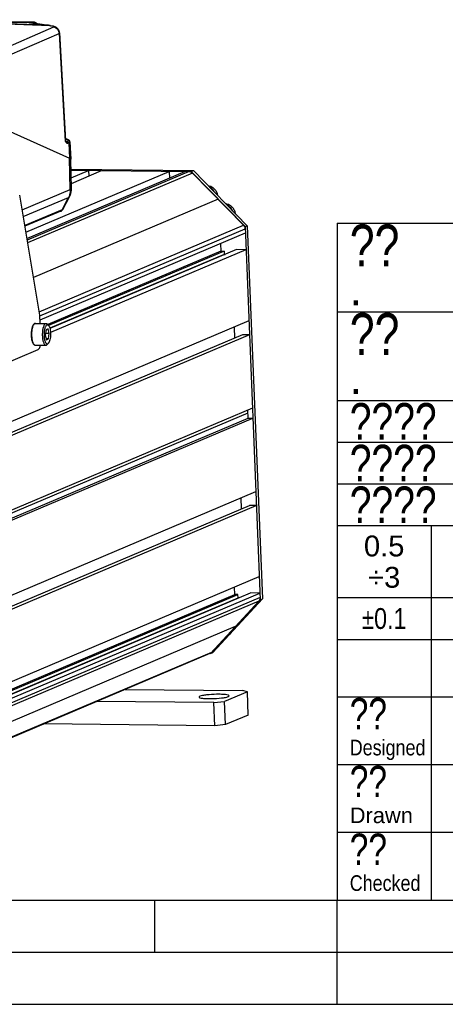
# Model space of a CAD drawing. Header units: millimetres. Extents: x 0 to 420, y 0 to 297.
# Tile 26 of 59: x 205 to 245, y 0 to 94. Entities that reach past the tile are written whole.
import ezdxf

# ---------------------------------------------------------------- set-up
doc = ezdxf.new("R2010")
doc.units = ezdxf.units.MM
doc.header["$LTSCALE"] = 23.1
doc.layers.get('0').update_dxf_attribs({"linetype": 'CONTINUOUS'})
doc.layers.add('COMPONENTS', color=7, linetype='CONTINUOUS')
doc.layers.add('DETAIL', color=7, linetype='CONTINUOUS')
doc.styles.add('TEXTSTYLE_1', font='gdt', dxfattribs={"width": 0.8})
doc.styles.add('TEXTSTYLE_2', font='arial.ttf')
doc.styles.add('TEXTSTYLE_3', font='arial.ttf')
doc.styles.add('TEXTSTYLE_5', font='txt', dxfattribs={"width": 0.8})
doc.styles.add('TEXTSTYLE_8', font='arialn.ttf')
doc.styles.add('TEXTSTYLE_9', font='arialn.ttf')

msp = doc.modelspace()

# ---------------------------------------------------------------- linework, layer by layer
at = {"color": 2, "linetype": 'CONTINUOUS'}
for p, q in [((235, 74.91189), (410, 74.91189)), ((235, 74.91189), (235, 9.99989)), ((235, 66.41189), (310, 66.41189)), ((235, 57.91189), (410, 57.91189)), ((235, 53.91189), (310, 53.91189)), ((235, 49.91189), (310, 49.91189)), ((235, 45.91189), (341, 45.91189)), ((244, 45.91189), (244, 9.99989)), ((235, 38.99989), (310, 38.99989)), ((235, 34.99989), (410, 34.99989)), ((235, 29.49989), (300.5, 29.49989)), ((235, 22.99989), (300.5, 22.99989)), ((235, 16.49989), (300.5, 16.49989)), ((217.5, 5), (217.5, 10)), ((235, 0), (235, 10)), ((235, 9.99989), (410, 9.99989)), ((20, 5), (415, 5)), ((0, 0), (232.75, 0)), ((237.25, 0), (420, 0))]:
    msp.add_line(p, q, dxfattribs=at)
at = {"color": 7, "linetype": 'CONTINUOUS'}
for p, q in [((25, 10), (410, 10)), ((232.75, 0), (237.25, 0))]:
    msp.add_line(p, q, dxfattribs=at)
at = {"layer": 'COMPONENTS', "color": 7, "linetype": 'CONTINUOUS'}
for p, q in [((205.75658, 94.1985), (184.30935, 94.43089)), ((197.66194, 89.33838), (207.81664, 93.73498)), ((205.28406, 94.18252), (198.83658, 94.18025)), ((207.47001, 93.84892), (199.06937, 94.12971)), ((205.38703, 94.16657), (199.75469, 94.16459)), ((207.11126, 93.9187), (199.75469, 94.16459)), ((205.28405, 94.18252), (205.30922, 94.18185)), ((205.30922, 94.18185), (205.30046, 94.18231)), ((205.30922, 94.18185), (205.30945, 94.18184)), ((205.32895, 94.18066), (205.30945, 94.18184)), ((205.35283, 94.19005), (205.79589, 94.19673)), ((205.53005, 94.14048), (205.50288, 94.14875)), ((205.53005, 94.14048), (205.53141, 94.14004)), ((205.70101, 94.19918), (205.70293, 94.19918)), ((205.78424, 94.19802), (205.75658, 94.1985)), ((206.4069, 93.99911), (206.32437, 94.00876)), ((206.47122, 93.99188), (206.4069, 93.99911)), ((206.45273, 93.99147), (206.47121, 93.99189)), ((207.11126, 93.9187), (206.45273, 93.99147)), ((207.12974, 93.91912), (206.47121, 93.99189)), ((207.11126, 93.9187), (207.12974, 93.91912)), ((207.4189, 93.8746), (207.3567, 93.88631)), ((207.71866, 93.79248), (207.47001, 93.84892)), ((207.77448, 93.79525), (207.51479, 93.85425)), ((207.82077, 93.78341), (207.77448, 93.79525)), ((198.16686, 88.72412), (208.32156, 93.12071)), ((208.32156, 93.12071), (208.90247, 82.7891)), ((208.3679, 93.16224), (208.36476, 93.19917)), ((208.3679, 93.16243), (208.94887, 82.82945)), ((197.90128, 86.284), (209.32785, 81.15534)), ((208.90247, 82.7891), (208.91293, 82.77368)), ((209.07982, 82.95854), (208.93958, 82.99469)), ((209.03348, 82.96192), (208.94007, 82.986)), ((208.94935, 82.82326), (208.94887, 82.82944)), ((208.95311, 82.8021), (208.94935, 82.82326)), ((208.95954, 82.78298), (208.95311, 82.8021)), ((208.98777, 82.74079), (208.98763, 82.74093)), ((208.9908, 82.73788), (208.98764, 82.74093)), ((209.00029, 82.72973), (208.99911, 82.72923)), ((209.00171, 82.73742), (209.0971, 82.77842)), ((209.15855, 82.58024), (209.25395, 82.62124)), ((209.21856, 82.90992), (209.19381, 82.92119)), ((209.25395, 82.62124), (209.32785, 81.15534)), ((209.36548, 82.7163), (209.4493, 81.05367)), ((209.3967, 78.12998), (209.3245, 81.15684)), ((209.51173, 78.22504), (209.44742, 81.05216)), ((205.13854, 74.06469), (218.88063, 79.88522)), ((205.2404, 73.45493), (220.38367, 79.86894)), ((220.78609, 79.86458), (205.26767, 73.29168)), ((221.11055, 79.72201), (205.31135, 73.03018)), ((209.4695, 80.08182), (221.2028, 79.95472)), ((209.47165, 79.98714), (220.98489, 79.86243)), ((209.48798, 79.26936), (211.13997, 79.96907)), ((209.50033, 78.72615), (212.40252, 79.95539)), ((211.13997, 79.96907), (211.16175, 79.42985)), ((218.88063, 79.88522), (218.90656, 79.2433)), ((220.98489, 79.86243), (221.2028, 79.95472)), ((220.98489, 79.86243), (226.15593, 74.58417)), ((221.11055, 79.72201), (226.01876, 74.71205)), ((221.2028, 79.95472), (226.37384, 74.67647)), ((206.47205, 66.08154), (204.54717, 77.60503)), ((204.78117, 76.20414), (209.3967, 78.12998)), ((208.68361, 76.23057), (209.32396, 77.43433)), ((204.88904, 75.55839), (209.22677, 77.3683)), ((223.56465, 77.21703), (205.86429, 69.71995)), ((208.62707, 76.19224), (209.22677, 77.3683)), ((208.62707, 76.19224), (205.03362, 74.69285)), ((208.4841, 76.05827), (205.04522, 74.62339)), ((208.67361, 76.21304), (208.68365, 76.23066)), ((206.41723, 66.40972), (226.01876, 74.71205)), ((226.15593, 74.58417), (226.37384, 74.67647)), ((226.37384, 74.67647), (227.81891, 38.89635)), ((206.47394, 66.03478), (226.16439, 74.37477)), ((226.18151, 73.95089), (206.49106, 65.61091)), ((226.15593, 74.58417), (227.601, 38.80406)), ((223.81812, 72.94987), (223.84698, 72.23543)), ((223.84698, 72.23543), (207.23421, 65.19901)), ((224.14759, 72.23218), (207.31649, 65.10328)), ((224.16037, 71.91554), (207.44045, 64.83373)), ((225.34363, 72.37747), (207.44958, 64.79836)), ((226.24545, 72.3677), (207.50201, 64.42882)), ((223.84698, 72.23543), (224.14759, 72.23218)), ((224.14759, 72.23218), (224.16037, 71.91554)), ((224.16037, 71.91554), (224.25071, 71.91456)), ((226.24545, 72.3677), (225.34363, 72.37747)), ((226.52104, 65.54415), (193.94358, 51.74581)), ((206.05283, 65.307), (207.08467, 65.29583)), ((206.50353, 65.30212), (206.47205, 66.08154)), ((207.21388, 65.22277), (207.31683, 65.10247)), ((225.92844, 64.22127), (193.35098, 50.42293)), ((226.57475, 64.21427), (193.99729, 50.41593)), ((207.08011, 64.68958), (207.00494, 64.17465)), ((207.38237, 64.33452), (207.02883, 64.33835)), ((207.26883, 64.76951), (207.08011, 64.68958)), ((207.38237, 64.33452), (207.26883, 64.76951)), ((207.30719, 63.81959), (207.38237, 64.33452)), ((225.11778, 64.94979), (225.16034, 63.89594)), ((226.57475, 64.21427), (225.92844, 64.22127)), ((207.00494, 64.17465), (207.11848, 63.73966)), ((207.30719, 63.81959), (207.09702, 63.82187)), ((207.11848, 63.73966), (207.30719, 63.81959)), ((207.1929, 63.28619), (207.29844, 63.40423)), ((202.24174, 61.06923), (206.32755, 62.79979)), ((206.03031, 63.22712), (207.06214, 63.21595)), ((226.42756, 56.699), (193.8501, 42.90065)), ((226.85929, 57.16907), (194.28183, 43.37073)), ((226.44674, 56.22404), (226.41615, 56.98138)), ((193.86928, 42.4257), (226.44674, 56.22404)), ((194.32019, 42.42081), (226.89765, 56.21916)), ((226.44674, 56.22404), (226.89765, 56.21916)), ((194.60473, 35.37561), (227.18219, 49.17396)), ((225.82149, 47.52574), (225.77893, 48.5796)), ((194.01213, 34.05273), (226.58959, 47.85108)), ((194.65844, 34.04573), (227.2359, 47.84408)), ((227.2359, 47.84408), (226.58959, 47.85108)), ((194.93403, 27.22218), (227.51149, 41.02052)), ((225.17695, 39.30506), (225.1481, 40.0195)), ((192.5995, 25.50672), (225.17695, 39.30506)), ((192.9001, 25.50346), (225.47756, 39.30181)), ((192.91289, 25.18683), (225.49035, 38.98517)), ((194.09614, 25.64876), (226.6736, 39.4471)), ((194.99797, 25.63899), (227.57543, 39.43733)), ((227.59255, 39.01346), (195.01509, 25.21511)), ((227.601, 38.80406), (222.85197, 33.63325)), ((227.81891, 38.89635), (223.06988, 33.72555)), ((225.47756, 39.30181), (225.17695, 39.30506)), ((225.49035, 38.98517), (225.47756, 39.30181)), ((225.58068, 38.98419), (225.49035, 38.98517)), ((227.57543, 39.43733), (226.6736, 39.4471)), ((227.601, 38.80406), (227.81891, 38.89635)), ((227.47404, 38.67904), (194.89658, 24.8807)), ((222.9664, 33.77107), (227.47404, 38.67904)), ((225.22022, 36.22505), (192.64276, 22.42671)), ((190.24374, 19.87003), (222.8212, 33.66838)), ((190.38894, 19.97272), (222.9664, 33.77107)), ((222.85197, 33.63325), (222.74111, 33.63445)), ((222.85197, 33.63325), (223.06988, 33.72555)), ((214.65122, 30.20794), (225.89962, 30.0861)), ((226.37876, 29.96259), (224.19966, 29.03962)), ((226.37876, 29.96259), (225.89962, 30.0861)), ((226.46827, 27.74612), (226.37876, 29.96259)), ((223.17575, 28.93239), (211.92736, 29.05424)), ((223.17575, 28.93239), (224.19966, 29.03962)), ((223.26527, 26.71593), (223.17575, 28.93239)), ((224.28918, 26.82316), (224.19966, 29.03962)), ((226.46827, 27.74612), (224.28918, 26.82316)), ((223.26527, 26.71593), (206.82707, 26.89398)), ((224.28918, 26.82316), (223.26527, 26.71593))]:
    msp.add_line(p, q, dxfattribs=at)
for points in [[(205.39864, 94.1724), (205.36392, 94.1773), (205.32895, 94.18066)], [(205.50288, 94.14875), (205.46821, 94.15806), (205.43339, 94.16598), (205.39864, 94.1724)], [(206.32437, 94.00876), (206.24501, 94.01847), (206.16901, 94.02818), (206.09651, 94.03787), (206.02761, 94.0475), (205.96247, 94.05704), (205.90124, 94.06643), (205.84401, 94.07564), (205.79086, 94.08463), (205.74207, 94.09334), (205.69759, 94.10173), (205.65754, 94.10973), (205.62248, 94.11717), (205.59215, 94.12406), (205.56676, 94.13027), (205.54771, 94.1353), (205.53545, 94.13881), (205.53141, 94.14003)], [(205.92945, 94.18408), (205.91766, 94.18639), (205.9062, 94.18842), (205.89499, 94.1902), (205.88382, 94.19177), (205.87231, 94.19318), (205.86083, 94.19438), (205.85029, 94.1953), (205.84086, 94.19599), (205.8322, 94.1965), (205.82447, 94.19688), (205.8178, 94.19714), (205.81171, 94.19735), (205.80547, 94.19753), (205.79887, 94.1977), (205.78424, 94.19802)], [(206.24402, 94.0186), (206.23886, 94.02356), (206.22734, 94.03413), (206.21565, 94.04434), (206.20381, 94.05418), (206.19183, 94.06366), (206.17974, 94.07278), (206.16753, 94.08153), (206.15522, 94.08993), (206.14283, 94.09798), (206.13037, 94.10567), (206.11784, 94.11301), (206.10526, 94.12), (206.09263, 94.12666), (206.07997, 94.13297), (206.06729, 94.13895), (206.0546, 94.14461), (206.0419, 94.14994), (206.02921, 94.15495), (206.01652, 94.15965), (206.00386, 94.16404), (205.99123, 94.16812), (205.97863, 94.17192), (205.96608, 94.17541), (205.95369, 94.1786), (205.94148, 94.18148), (205.92945, 94.18408)], [(207.23214, 93.90623), (207.16983, 93.91445), (207.12974, 93.91912)], [(207.3567, 93.88631), (207.29444, 93.89685), (207.23214, 93.90623)], [(207.51479, 93.85425), (207.48102, 93.86174), (207.4189, 93.8746)], [(208.36476, 93.19917), (208.35521, 93.25839), (208.34076, 93.31474), (208.32201, 93.36789), (208.29954, 93.41758), (208.27388, 93.46379), (208.24553, 93.50644), (208.21506, 93.54546), (208.18291, 93.5809), (208.14955, 93.61285), (208.11539, 93.64143), (208.08074, 93.66687), (208.04604, 93.68929), (208.01133, 93.70906), (207.97597, 93.72683), (207.93987, 93.74282), (207.90281, 93.75726), (207.86344, 93.77072), (207.82077, 93.78341)], [(208.98777, 82.7408), (208.97769, 82.75206), (208.96796, 82.76624), (208.95954, 82.78298)], [(209.00209, 82.72808), (209.00354, 82.7274), (209.00336, 82.72753), (209.00097, 82.7292), (208.99671, 82.73259), (208.9908, 82.73788)], [(209.13952, 82.94129), (209.10887, 82.95064), (209.07957, 82.9586)], [(209.19381, 82.92119), (209.16772, 82.93152), (209.13952, 82.94129)], [(209.36548, 82.71629), (209.36346, 82.73602), (209.35527, 82.76933), (209.3422, 82.79941), (209.32569, 82.82548), (209.30642, 82.84824), (209.2855, 82.86758), (209.26401, 82.88371), (209.24193, 82.89752), (209.21856, 82.90992)], [(209.32398, 77.43439), (209.33707, 77.45953), (209.38376, 77.55949), (209.42347, 77.66241), (209.45602, 77.76779), (209.48125, 77.87513), (209.49905, 77.98393), (209.50934, 78.09369)], [(209.50934, 78.09369), (209.51208, 78.20387), (209.51173, 78.22513)], [(208.48348, 76.05799), (208.49276, 76.06194), (208.521, 76.07529)], [(208.521, 76.07529), (208.54931, 76.09106), (208.57735, 76.10967), (208.60415, 76.131), (208.62959, 76.15547), (208.65318, 76.18322), (208.67361, 76.21304)]]:
    msp.add_lwpolyline(points, dxfattribs=at)
for centre, radius, start, end in [((205.27277, 93.82794), 0.35476, 85.6955234, 88.1767582), ((205.44834, 87.74541), 6.44535, 90.8490409, 91.1551689), ((205.34658, 93.62538), 0.56471, 83.0388872, 89.3657573), ((205.35688, 93.59733), 0.57004, 72.3163074, 86.9681766), ((205.3451, 93.61421), 0.57598, 70.5353456, 83.0269471), ((205.91893, 95.94293), 1.85467, 254.8575758, 256.6369096), ((205.34194, 93.60683), 0.58399, 60.9551316, 70.4851543), ((206.78019, 91.27385), 2.6655, 82.4730805, 82.8650944), ((206.77713, 91.2516), 2.68796, 80.2748419, 82.4705234), ((206.76839, 91.20212), 2.73819, 76.4380174, 80.2694834), ((206.75936, 91.16344), 2.77792, 75.1778442, 76.4439967), ((207.56928, 93.13418), 0.67503, 76.0751225, 77.2144945), ((208.73741, 82.35479), 0.46461, 67.6242414, 69.1937402), ((208.75975, 82.40834), 0.40659, 64.5177507, 67.66251), ((209.80132, 83.32479), 1.04416, 216.5386624, 217.3983568), ((209.6287, 83.1921), 0.82643, 217.3589176, 219.4154322), ((208.82317, 81.92754), 0.82933, 77.5684647, 78.5241948), ((208.79812, 82.04677), 0.94493, 73.8744283, 75.5770356), ((206.05773, 65.11195), 0.19605, 110.4317275, 112.9635165), ((206.05443, 65.12096), 0.18644, 105.2644756, 110.4470263), ((225.45716, 37.998), 1.14156, 309.9753893, 324.8938723), ((223.88386, 36.28498), 1.14156, 309.9753893, 324.8938723), ((222.65965, 34.0498), 0.41423, 292.9525075, 294.8130674)]:
    msp.add_arc(centre, radius, start, end, dxfattribs=at)
for centre, major_axis, ratio, start_param, end_param in [((207.52085, 81.17638), (1.9265, -0.12776), 0.14351455, 0.01280098, 0.3686862), ((207.52067, 81.17633), (1.92862, -0.12794), 0.14250804, 6.25331649, 6.64952937)]:
    msp.add_ellipse(centre, major_axis=major_axis, ratio=ratio, start_param=start_param, end_param=end_param, dxfattribs=at)
for points, knots in [([(205.28406, 94.18252), (205.27177, 94.1831), (205.21158, 94.18897), (205.29471, 94.18897), (205.3184, 94.18945)], [0, 0, 0, 0, 0.34163169, 1, 1, 1, 1]), ([(205.38703, 94.16657), (205.37922, 94.16857), (205.35036, 94.1754), (205.32094, 94.18009), (205.2994, 94.1817)], [0, 0, 0, 0, 0.2718306, 1, 1, 1, 1]), ([(205.62699, 94.10926), (205.61458, 94.11167), (205.56887, 94.12074), (205.52331, 94.13059), (205.49028, 94.13848)], [0, 0, 0, 0, 0.27125574, 1, 1, 1, 1]), ([(206.45273, 93.99147), (206.37317, 94.00026), (206.09705, 94.03284), (205.82139, 94.07153), (205.62699, 94.10926)], [0, 0, 0, 0, 0.28785513, 1, 1, 1, 1]), ([(205.79589, 94.19673), (205.79909, 94.19678), (205.84345, 94.19921), (205.73584, 94.1988), (205.70101, 94.19918)], [0, 0, 0, 0, 0.08412229, 1, 1, 1, 1]), ([(205.79589, 94.19673), (205.87002, 94.19593), (206.0206, 94.16418), (206.14737, 94.07752), (206.20086, 94.02446)], [0, 0, 0, 0, 0.49594127, 1, 1, 1, 1]), ([(207.81664, 93.73498), (207.82097, 93.73686), (207.83138, 93.74812), (207.80574, 93.76477), (207.77692, 93.77689), (207.74794, 93.78535), (207.73172, 93.78938)], [0, 0, 0, 0, 0.11827841, 0.27826151, 0.58108422, 1, 1, 1, 1]), ([(207.81664, 93.73498), (207.95114, 93.70462), (208.20643, 93.54223), (208.31358, 93.26174), (208.32156, 93.12071)], [0, 0, 0, 0, 0.49397367, 1, 1, 1, 1]), ([(208.32156, 93.12071), (208.32859, 93.12374), (208.34654, 93.13223), (208.36868, 93.14869), (208.36791, 93.16218)], [0, 0, 0, 0, 0.3615795, 1, 1, 1, 1]), ([(208.94887, 82.82943), (208.94908, 82.82602), (208.94203, 82.80471), (208.91882, 82.79614), (208.90246, 82.78911)], [0, 0, 0, 0, 0.16067957, 1, 1, 1, 1]), ([(208.97419, 82.75232), (208.97164, 82.75423), (208.9591, 82.76294), (208.94558, 82.77018), (208.93468, 82.77538)], [0, 0, 0, 0, 0.20878012, 1, 1, 1, 1]), ([(208.99023, 82.66736), (209.01411, 82.63839), (209.05661, 82.58664), (209.13208, 82.56886), (209.15855, 82.58024)], [0, 0, 0, 0, 0.56584781, 1, 1, 1, 1]), ([(209.00171, 82.73743), (209.00155, 82.73571), (209.00126, 82.73315), (209.00076, 82.73049), (209.00029, 82.72973)], [0, 0, 0, 0, 0.65960382, 1, 1, 1, 1]), ([(209.15855, 82.58024), (209.15628, 82.62058), (209.12178, 82.70101), (209.04072, 82.73703), (209.00171, 82.73742)], [0, 0, 0, 0, 0.50875213, 1, 1, 1, 1]), ([(209.183, 82.83078), (209.19153, 82.83976), (209.20666, 82.86379), (209.18161, 82.90503), (209.13009, 82.93155), (209.08679, 82.94693), (209.06057, 82.95452)], [0, 0, 0, 0, 0.17676924, 0.34598189, 0.61023881, 1, 1, 1, 1]), ([(209.0971, 82.77842), (209.10664, 82.78252), (209.13701, 82.79662), (209.167, 82.81392), (209.183, 82.83078)], [0, 0, 0, 0, 0.30863274, 1, 1, 1, 1]), ([(209.0971, 82.77842), (209.13612, 82.77803), (209.2172, 82.74204), (209.25168, 82.66158), (209.25395, 82.62124)], [0, 0, 0, 0, 0.49124547, 1, 1, 1, 1]), ([(209.25395, 82.62124), (209.28377, 82.63392), (209.32876, 82.65302), (209.36637, 82.69808), (209.36549, 82.71611)], [0, 0, 0, 0, 0.64226176, 1, 1, 1, 1]), ([(220.78609, 79.86458), (220.87506, 79.86362), (220.99766, 79.82201), (221.08896, 79.74406), (221.11055, 79.72201)], [0, 0, 0, 0, 0.74246161, 1, 1, 1, 1]), ([(223.54298, 77.56608), (223.52606, 77.6808), (223.45547, 77.90604), (223.25294, 78.19246), (222.97512, 78.39894), (222.7558, 78.46804), (222.64569, 78.48232)], [0, 0, 0, 0, 0.25411414, 0.50748477, 0.75669012, 1, 1, 1, 1]), ([(223.23578, 77.87985), (223.17406, 77.99902), (223.01603, 78.21882), (222.79961, 78.38205), (222.68298, 78.44412)], [0, 0, 0, 0, 0.50391495, 1, 1, 1, 1]), ([(209.22683, 77.36825), (209.24905, 77.37743), (209.28452, 77.39432), (209.31665, 77.42059), (209.32395, 77.43433)], [0, 0, 0, 0, 0.60720918, 1, 1, 1, 1]), ([(209.3967, 78.12998), (209.39829, 78.0635), (209.38916, 77.80188), (209.3155, 77.54216), (209.22687, 77.36834)], [0, 0, 0, 0, 0.25417626, 1, 1, 1, 1]), ([(209.3967, 78.12991), (209.42721, 78.14252), (209.47289, 78.16195), (209.51213, 78.20673), (209.51173, 78.22506)], [0, 0, 0, 0, 0.64293307, 1, 1, 1, 1]), ([(225.23376, 75.84025), (225.21684, 75.95497), (225.14624, 76.18021), (224.94371, 76.46663), (224.66589, 76.67311), (224.44657, 76.74221), (224.33647, 76.75649)], [0, 0, 0, 0, 0.25411414, 0.50748477, 0.75669012, 1, 1, 1, 1]), ([(224.94889, 76.13123), (224.88717, 76.2504), (224.72914, 76.4702), (224.51271, 76.63342), (224.39608, 76.69549)], [0, 0, 0, 0, 0.50391495, 1, 1, 1, 1]), ([(208.68361, 76.23057), (208.68173, 76.22704), (208.66669, 76.20914), (208.64466, 76.19952), (208.62711, 76.19221)], [0, 0, 0, 0, 0.17375705, 1, 1, 1, 1]), ([(205.98125, 65.29246), (205.92015, 65.26658), (205.84411, 65.17697), (205.77634, 65.0368), (205.72949, 64.89851), (205.69265, 64.74036), (205.65682, 64.50384), (205.64523, 64.25635), (205.65698, 64.00891), (205.67753, 63.83216), (205.70911, 63.66994), (205.75085, 63.52712), (205.80226, 63.40735), (205.86345, 63.31264), (205.92775, 63.25586), (205.98532, 63.23164), (206.01537, 63.22729), (206.03031, 63.22712)], [0, 0, 0, 0, 0.0866598, 0.14159504, 0.20512415, 0.2763536, 0.35361061, 0.51727718, 0.59886843, 0.67700025, 0.74946643, 0.81448844, 0.87100258, 0.91912792, 0.96087938, 0.9804958, 1, 1, 1, 1]), ([(205.98353, 65.28802), (205.95942, 65.27445), (205.91209, 65.23142), (205.85432, 65.14306), (205.80249, 65.02656), (205.74064, 64.82782), (205.69247, 64.53871), (205.68045, 64.23329), (205.69384, 63.98434), (205.71526, 63.80755), (205.7473, 63.64609), (205.78885, 63.50515), (205.83847, 63.38926), (205.88803, 63.31194), (205.93156, 63.26774), (205.96352, 63.24486), (205.99651, 63.23065), (206.01928, 63.22724), (206.03031, 63.22713)], [0, 0, 0, 0, 0.03685039, 0.08331684, 0.13998906, 0.20612404, 0.36016529, 0.52872616, 0.61230357, 0.69207021, 0.76573993, 0.83134656, 0.88742106, 0.93328093, 0.95257069, 0.96975093, 0.98531797, 1, 1, 1, 1]), ([(206.00001, 65.29614), (206.00431, 65.29796), (206.02124, 65.30425), (206.03946, 65.30714), (206.05283, 65.307)], [0, 0, 0, 0, 0.25900233, 1, 1, 1, 1]), ([(207.03185, 65.28496), (207.0074, 65.27461), (206.95824, 65.23687), (206.89834, 65.15384), (206.84425, 65.04136), (206.79789, 64.90248), (206.7606, 64.74155), (206.72422, 64.49997), (206.71225, 64.2468), (206.72391, 63.99356), (206.74451, 63.81275), (206.77612, 63.6472), (206.81765, 63.5024), (206.86759, 63.38316), (206.91768, 63.30348), (206.96184, 63.25787), (206.99427, 63.23426), (207.02778, 63.21959), (207.05094, 63.21607), (207.06214, 63.21595)], [0, 0, 0, 0, 0.03508108, 0.07955264, 0.13448263, 0.19932974, 0.2726588, 0.35247795, 0.52189743, 0.60640013, 0.6872761, 0.76212311, 0.82886191, 0.88592084, 0.9325344, 0.95209875, 0.96948583, 0.98520202, 1, 1, 1, 1]), ([(207.03185, 65.28496), (207.03615, 65.28678), (207.05307, 65.29307), (207.0713, 65.29597), (207.08467, 65.29582)], [0, 0, 0, 0, 0.25898461, 1, 1, 1, 1]), ([(207.08467, 65.29582), (207.09585, 65.29571), (207.11896, 65.2922), (207.16593, 65.27166), (207.19581, 65.24388), (207.21388, 65.22277)], [0, 0, 0, 0, 0.21988834, 0.45336623, 1, 1, 1, 1]), ([(207.1572, 65.157), (207.17003, 65.16243), (207.19757, 65.16924), (207.24079, 65.16239), (207.28183, 65.13909), (207.30535, 65.11588), (207.31684, 65.10246)], [0, 0, 0, 0, 0.23066549, 0.45752357, 0.70746352, 1, 1, 1, 1]), ([(207.1572, 65.157), (207.13458, 65.14742), (207.08915, 65.1116), (207.03459, 65.03287), (206.98572, 64.92612), (206.94454, 64.79452), (206.91236, 64.64265), (206.8829, 64.41715), (206.87679, 64.18332), (206.89376, 63.95276), (206.91754, 63.79243), (206.95143, 63.64951), (206.99413, 63.52927), (207.03795, 63.44677), (207.07747, 63.39727), (207.11405, 63.3634), (207.15665, 63.34243), (207.20007, 63.34218), (207.22035, 63.34804), (207.2301, 63.35217)], [0, 0, 0, 0, 0.03617411, 0.082558, 0.14019262, 0.20831551, 0.28517833, 0.36842644, 0.54285979, 0.62824905, 0.70855, 0.78120057, 0.84412165, 0.8960053, 0.91778499, 0.93698911, 0.96935541, 0.98441011, 1, 1, 1, 1]), ([(207.31684, 65.10246), (207.33256, 65.08408), (207.36227, 65.03996), (207.41511, 64.92909), (207.46513, 64.75384), (207.50043, 64.51373), (207.5106, 64.25111), (207.49474, 63.98877), (207.45423, 63.7495), (207.40042, 63.57538), (207.34519, 63.4657), (207.31454, 63.42224), (207.29841, 63.40421)], [0, 0, 0, 0, 0.04098706, 0.08952285, 0.20765226, 0.34791341, 0.50001376, 0.65211179, 0.79236779, 0.91048937, 0.95902017, 1, 1, 1, 1]), ([(207.1929, 63.28619), (207.18683, 63.27939), (207.16407, 63.25585), (207.13678, 63.23605), (207.11497, 63.22681)], [0, 0, 0, 0, 0.27785174, 1, 1, 1, 1]), ([(207.29841, 63.40421), (207.29309, 63.39825), (207.27314, 63.37762), (207.24921, 63.36026), (207.2301, 63.35217)], [0, 0, 0, 0, 0.2778544, 1, 1, 1, 1]), ([(206.32755, 62.79979), (206.35202, 62.81015), (206.40065, 62.85309), (206.4823, 62.99233), (206.51688, 63.12463), (206.5351, 63.22141)], [0, 0, 0, 0, 0.16532001, 0.38739647, 1, 1, 1, 1]), ([(207.06214, 63.21595), (207.06656, 63.2159), (207.08462, 63.21668), (207.10241, 63.22149), (207.11497, 63.22681)], [0, 0, 0, 0, 0.24462263, 1, 1, 1, 1]), ([(227.59255, 39.01346), (227.59379, 38.98259), (227.58796, 38.86256), (227.53429, 38.74464), (227.47404, 38.67904)], [0, 0, 0, 0, 0.25749717, 1, 1, 1, 1]), ([(221.83221, 29.53855), (221.8093, 29.52885), (221.77474, 29.51412), (221.74557, 29.47973), (221.74612, 29.46583)], [0, 0, 0, 0, 0.64140877, 1, 1, 1, 1]), ([(221.74612, 29.46583), (221.74666, 29.45219), (221.77729, 29.42079), (221.89143, 29.37989), (222.12985, 29.34049), (222.49812, 29.31667), (223.10668, 29.31244), (223.71577, 29.34734), (224.24721, 29.42675), (224.45834, 29.47564), (224.53769, 29.50925)], [0, 0, 0, 0, 0.01442412, 0.0401255, 0.13044848, 0.26596301, 0.43136841, 0.77288001, 0.90893543, 1, 1, 1, 1]), ([(224.62378, 29.58197), (224.62324, 29.59561), (224.59261, 29.62701), (224.47847, 29.66791), (224.24005, 29.70731), (223.87178, 29.73113), (223.26322, 29.73536), (222.65413, 29.70046), (222.12269, 29.62105), (221.91156, 29.57216), (221.83221, 29.53855)], [0, 0, 0, 0, 0.01442412, 0.0401255, 0.13044848, 0.26596301, 0.43136841, 0.77288001, 0.90893543, 1, 1, 1, 1]), ([(224.53769, 29.50925), (224.5606, 29.51895), (224.59516, 29.53368), (224.62433, 29.56807), (224.62378, 29.58197)], [0, 0, 0, 0, 0.64140877, 1, 1, 1, 1])]:
    msp.add_open_spline(points, degree=3, knots=knots, dxfattribs=at)
for points in [[(205.43445, 94.15266), (205.41856, 94.15698), (205.40272, 94.16156), (205.38703, 94.16657)], [(207.47, 93.84892), (207.48384, 93.85478), (207.50012, 93.85753), (207.51478, 93.85422)], [(207.71866, 93.79248), (207.7325, 93.79834), (207.74878, 93.80109), (207.76344, 93.79778)], [(208.91293, 82.77368), (208.92906, 82.74991), (208.94529, 82.7262), (208.96239, 82.70313)], [(208.98763, 82.74093), (208.98343, 82.74504), (208.97891, 82.74882), (208.97419, 82.75232)], [(209.03348, 82.96192), (209.0488, 82.96352), (209.06463, 82.96232), (209.07956, 82.95853)], [(208.48411, 76.05827), (208.5444, 76.08339), (208.59743, 76.13406), (208.62709, 76.19225)], [(226.01876, 74.71205), (226.10445, 74.62457), (226.15945, 74.49713), (226.16439, 74.37477)], [(206.00001, 65.29614), (205.99437, 65.29375), (205.98887, 65.29102), (205.98353, 65.28802)], [(206.05283, 65.307), (206.03687, 65.30718), (206.02074, 65.30502), (206.00534, 65.30083)], [(222.9664, 33.77107), (222.92926, 33.73063), (222.88331, 33.69685), (222.83348, 33.67381)]]:
    msp.add_open_spline(points, degree=3, dxfattribs=at)

# ---------------------------------------------------------------- texts
at = {"layer": 'DETAIL', "color": 2, "linetype": 'CONTINUOUS', "line_spacing_factor": 0.9}
for s, insert, char_height, width, attachment_point, style in [('??', (236.2, 74.78689), 4, 6.4, 1, 'TEXTSTYLE_5'), ('.', (236.2, 70.03689), 3, 1.1598513, 1, 'TEXTSTYLE_2'), ('??', (236.2, 66.28689), 4, 6.4, 1, 'TEXTSTYLE_5'), ('.', (236.2, 61.53689), 3, 1.1598513, 1, 'TEXTSTYLE_2'), ('????', (236.2, 57.66189), 3.5, 11.2, 1, 'TEXTSTYLE_5'), ('????', (236.2, 53.66189), 3.5, 11.2, 1, 'TEXTSTYLE_5'), ('????', (236.2, 49.66189), 3.5, 11.2, 1, 'TEXTSTYLE_5'), ('0.5\\P÷3', (239.5, 44.95589), 2, 3.8810409, 2, 'TEXTSTYLE_3'), ('{\\Fgdt;`}\\Farial.ttf;0.1', (239.5, 37.99989), 2, 6.2143742, 2, 'TEXTSTYLE_1'), ('??', (236.2, 29.37489), 3, 4.8, 1, 'TEXTSTYLE_5'), ('Designed', (236.2, 25.37489), 1.5, 7.2705224, 1, 'TEXTSTYLE_8'), ('??', (236.2, 22.87489), 3, 4.8, 1, 'TEXTSTYLE_5'), ('Drawn', (236.2, 18.87489), 1.5, 6.0501859, 1, 'TEXTSTYLE_3'), ('??', (236.2, 16.37489), 3, 4.8, 1, 'TEXTSTYLE_5'), ('Checked', (236.2, 12.37489), 1.5, 6.7947761, 1, 'TEXTSTYLE_9')]:
    msp.add_mtext(s, dxfattribs=dict(at, insert=insert, char_height=char_height, width=width, attachment_point=attachment_point, style=style))

doc.saveas('drawing.dxf')
